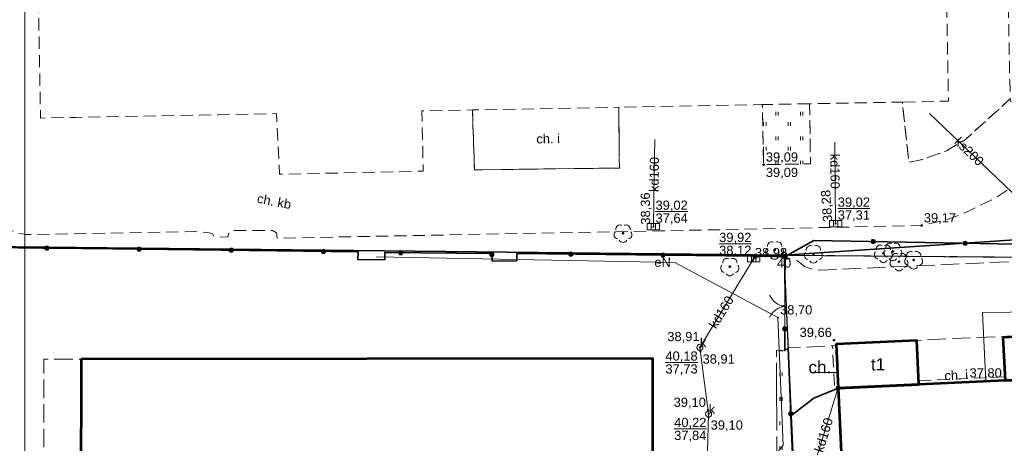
# Model space of a CAD drawing. Header units: millimetres. Extents: x 6503307 to 6504695, y 5886099 to 5887123.
# Tile 44 of 77: x 6503992 to 6504072, y 5886289 to 5886324. Entities that reach past the tile are written whole.
import ezdxf
from ezdxf.enums import TextEntityAlignment as Align

# ---------------------------------------------------------------- set-up
doc = ezdxf.new("R2010")
doc.units = ezdxf.units.MM
for name, pattern in [('BUUT04', [200000, 0, -100000, 0, -100000]), ('EGBU01', [2, 0.5, -0.5, 0.5, -0.5]), ('OTKC_A05', [1.5, 1, -0.5]), ('OTKJ_A05', [2, 1.5, -0.5]), ('OTKU_A05', [2, 1.5, -0.5]), ('OTZT_A05', [1.5, 1, -0.5])]:
    doc.linetypes.add(name, pattern=pattern)
for name, color, linetype, lineweight in [('1_KONST', 5, 'Continuous', 20), ('Budynki EGiB', 18, 'Continuous', 0), ('Działki', 18, 'Continuous', 0), ('isa_V10520003E16E075_TUsr', 7, 'Continuous', 25), ('isa_V10520003E16E075_TUsr_19165818BF56C1D4', 5, 'OTKJ_A05', 25), ('Komunikacja (obszary)', 18, 'Continuous', 0), ('Ogrodzenia', 18, 'Continuous', 0), ('Pikiety', 18, 'Continuous', 0), ('Przewody elektroenergetyczne', 1, 'Continuous', 0), ('Przewody wodociągowe', 5, 'Continuous', 0), ('Punkty graniczne', 18, 'Continuous', 0), ('Punkty graniczne - numery', 7, 'Continuous', 0), ('Urządzenia towarzyszące (linie)', 18, 'Continuous', 0), ('Zagospodarowanie terenu (obszary)', 18, 'Continuous', 0)]:
    doc.layers.add(name, color=color, linetype=linetype, lineweight=lineweight)
for name, color, linetype, lineweight, true_color in [('Przewody kanalizacyjne', 7, 'Continuous', 0, 0x803300), ('Punkty o określonej wysokości', 7, 'Continuous', 0, 0x803300), ('Urządzenia związane z siecią (punkty)', 7, 'Continuous', 0, 0x803300), ('Użytki gruntowe', 7, 'Continuous', 0, 0x008000), ('Zagospodarowanie terenu (punkty)', 7, 'Continuous', 0, 0x008000)]:
    doc.layers.add(name, color=color, linetype=linetype, lineweight=lineweight, true_color=true_color)
doc.styles.add('DOMYSLNA_CZCIONKA', font='arial.ttf')

# ---------------------------------------------------------------- blocks, each defined once
blk = doc.blocks.new('OTRS_P05')
at = {"layer": 'isa_V10520003E16E075_TUsr', "true_color": 0x0a0909}
h = blk.add_hatch(color=18, dxfattribs=at)
h.dxf.hatch_style = 1
h.paths.add_polyline_path([(0.09, 0, 1), (-0.09, 0, 1)])
at = {"layer": 'isa_V10520003E16E075_TUsr', "color": 18, "true_color": 0x0a0909}
blk.add_lwpolyline([(0.09, 0, 1), (-0.09, 0, 1)], format="xyb", close=True, dxfattribs=at)
at = {"layer": 'isa_V10520003E16E075_TUsr_19165818BF56C1D4', "color": 18, "true_color": 0x0a0909}
blk.add_circle((0, 0), 0.09, dxfattribs=at)
blk = doc.blocks.new('OTZL_P05')
at = {"layer": 'isa_V10520003E16E075_TUsr', "true_color": 0x008000}
h = blk.add_hatch(color=96, dxfattribs=at)
h.dxf.hatch_style = 1
h.paths.add_polyline_path([(0.1, 0, 1), (-0.1, 0, 1)])
h.paths.add_polyline_path([(0.01, 0, 1), (-0.01, 0, 1)], flags=16)
at = {"color": 96, "linetype": 'Continuous', "lineweight": 18, "true_color": 0x008000}
blk.add_circle((0, 0), 0.01, dxfattribs=at)
for centre, start, end in [((-0.76, -0.25), 138, 258), ((-0.47, 0.65), 66, 186), ((0.47, 0.65), 354, 114), ((0.76, -0.25), 282, 42), ((0, -0.8), 210, 330)]:
    blk.add_arc(centre, 0.7, start, end, dxfattribs=at)
at = {"layer": 'isa_V10520003E16E075_TUsr', "color": 96, "true_color": 0x008000}
for points in [[(0.1, 0, 1), (-0.1, 0, 1)], [(0.01, 0, 1), (-0.01, 0, 1)]]:
    blk.add_lwpolyline(points, format="xyb", close=True, dxfattribs=at)
at = {"layer": 'isa_V10520003E16E075_TUsr_19165818BF56C1D4', "color": 96, "true_color": 0x008000}
blk.add_circle((0, 0), 0.1, dxfattribs=at)
blk = doc.blocks.new('SUKK_P05')
at = {"color": 36, "linetype": 'Continuous', "lineweight": 18, "true_color": 0x803300}
for p, q in [((-1, 0.5), (-1, -0.5)), ((1, 0.5), (-1, 0.5)), ((-0.35, 0.5), (-0.35, -0.5)), ((0.35, 0.5), (0.35, -0.5)), ((1, -0.5), (1, 0.5)), ((-1, -0.5), (1, -0.5))]:
    blk.add_line(p, q, dxfattribs=at)
blk = doc.blocks.new('SUKS_P05')
at = {"color": 36, "linetype": 'Continuous', "lineweight": 18, "true_color": 0x803300}
blk.add_circle((0, 0), 0.5, dxfattribs=at)
blk = doc.blocks.new('SUPS01_08')
at = {"lineweight": 18, "true_color": 0x0000ff}
h = blk.add_hatch(color=5, dxfattribs=at)
h.dxf.hatch_style = 1
h.paths.add_polyline_path([(0.09, 0, 1), (-0.09, 0, 1)])
at = {"color": 18, "lineweight": 18, "true_color": 0x0a0909}
blk.add_circle((0, 0), 0.09, dxfattribs=at)
blk = doc.blocks.new('SUPS01_05')
at = {"lineweight": 18, "true_color": 0x803300}
h = blk.add_hatch(color=36, dxfattribs=at)
h.dxf.hatch_style = 1
h.paths.add_polyline_path([(-0.09, 0, 1), (0.09, 0, 1)])
at = {"color": 18, "lineweight": 18, "true_color": 0x0a0909}
blk.add_circle((0, 0), 0.09, dxfattribs=at)
blk = doc.blocks.new('SUPS01_03')
at = {"lineweight": 18, "true_color": 0xff0000}
h = blk.add_hatch(color=1, dxfattribs=at)
h.dxf.hatch_style = 1
h.paths.add_polyline_path([(0.09, 0, 1), (-0.09, 0, 1)])
at = {"color": 18, "lineweight": 18, "true_color": 0x0a0909}
blk.add_circle((0, 0), 0.09, dxfattribs=at)
blk = doc.blocks.new('OTOO_L05')
at = {"linetype": 'BUUT04', "lineweight": 18, "true_color": 0x000000}
h = blk.add_hatch(color=18, dxfattribs=at)
h.dxf.hatch_style = 1
h.paths.add_polyline_path([(-0.58, 0, 1), (0.58, 0, 1)])
at = {"color": 18, "true_color": 0x0a0909}
blk.add_circle((0, 0), 0.58, dxfattribs=at)
blk = doc.blocks.new('EGPG_PS05')
at = {"color": 18, "linetype": 'Continuous', "lineweight": 18, "true_color": 0x000000}
blk.add_circle((0, 0), 0.5, dxfattribs=at)

msp = doc.modelspace()

# ---------------------------------------------------------------- hatches: boundary and pattern name
at = {"layer": 'Zagospodarowanie terenu (obszary)'}
h = msp.add_hatch(dxfattribs=at)
h.set_pattern_fill('OTZT', color=0, scale=0.2, style=0, pattern_type=0)
h.set_pattern_definition([(90, (6504052.6566, 5886313.237), (-2, 1e-16), [0.3, -1.7]), (90, (6504052.8566, 5886313.237), (-2, 1e-16), [0.3, -1.7]), (90, (6504053.6566, 5886312.087), (-2, 1e-16), [0.3, -1.7]), (90, (6504053.8566, 5886312.087), (-2, 1e-16), [0.3, -1.7])])
h.paths.add_polyline_path([(6504056.40594, 5886317.04763), (6504052.5566, 5886316.97621), (6504052.66399, 5886312.08706), (6504056.47399, 5886312.15706)], flags=0)
h = msp.add_hatch(dxfattribs=at)
h.set_pattern_fill('OTZT', color=0, scale=0.2, style=0, pattern_type=0)
h.set_pattern_definition([(90, (6504052.974, 5886222.027), (-2, 1e-16), [0.3, -1.7]), (90, (6504053.174, 5886222.027), (-2, 1e-16), [0.3, -1.7]), (90, (6504053.974, 5886220.877), (-2, 1e-16), [0.3, -1.7]), (90, (6504054.174, 5886220.877), (-2, 1e-16), [0.3, -1.7])])
h.paths.add_polyline_path([(6504054.87581, 5886225.09706), (6504054.89399, 5886224.65706), (6504054.96399, 5886222.47706), (6504052.89399, 5886222.37706), (6504052.87399, 5886220.87706), (6504057.98399, 5886221.57706), (6504058.04161, 5886221.58711), (6504057.87417, 5886225.09706), (6504056.41399, 5886255.74706), (6504055.98399, 5886255.73706), (6504055.85399, 5886258.31706), (6504056.32399, 5886258.36706), (6504054.87906, 5886291.65916), (6504054.65399, 5886297.17706), (6504054.37399, 5886296.94706), (6504053.71399, 5886296.97706), (6504053.74399, 5886280.93706), (6504053.74399, 5886260.87706), (6504053.75399, 5886248.40706), (6504053.78399, 5886241.71706), (6504053.78399, 5886234.91706), (6504053.83399, 5886233.72706), (6504054.07399, 5886232.78706), (6504054.58399, 5886232.15706)], flags=0)

# ---------------------------------------------------------------- linework, layer by layer
at = {"color": 0, "lineweight": 18}
for centre, radius, start, end in [((6504054.55435, 5886302.08056), 1.52845, 203.3078058, 263.5802524), ((6504054.54844, 5886299.03916), 1.53144, 96.1846721, 156.3273152)]:
    msp.add_arc(centre, radius, start, end, dxfattribs=at)
at = {"layer": '1_KONST', "color": 0}
msp.add_lwpolyline([(6503992.56321, 5886216.63376), (6504188.49188, 5886216.6431), (6504188.49188, 5886359.54232), (6503992.56321, 5886359.54232)], close=True, dxfattribs=at)
at = {"layer": 'Budynki EGiB', "color": 7, "linetype": 'Continuous', "lineweight": 53, "flags": 128}
for points in [[(6504072.12399, 5886298.01706), (6504072.29438, 5886294.5092), (6504083.06399, 5886294.98706), (6504082.88399, 5886298.55706), (6504072.12399, 5886298.01706)], [(6504058.56399, 5886297.46706), (6504058.72399, 5886293.90706), (6504065.28394, 5886294.19814), (6504065.11399, 5886297.77706), (6504058.56399, 5886297.46706)], [(6503997.14399, 5886296.25706), (6503997.13399, 5886285.02706), (6503994.12399, 5886285.02706), (6503994.17399, 5886260.13706), (6504011.02399, 5886260.15706), (6504043.70399, 5886260.13706), (6504043.65396, 5886296.32137), (6503997.14399, 5886296.25706)], [(6504058.72399, 5886293.90706), (6504059.88399, 5886269.04706), (6504084.20399, 5886270.15706), (6504083.06399, 5886294.98706), (6504072.29438, 5886294.5092), (6504065.28394, 5886294.19814), (6504058.72399, 5886293.90706)]]:
    msp.add_lwpolyline(points, close=True, dxfattribs=at)
at = {"layer": 'Działki', "color": 0, "linetype": 'Continuous', "lineweight": 25, "flags": 128}
for points in [[(6503986.01399, 5886362.73706), (6503986.11399, 5886354.49706), (6503986.74399, 5886305.44706), (6504054.32399, 5886304.71706), (6504099.63399, 5886307.73706), (6504102.39399, 5886310.92706), (6504100.55399, 5886334.66706), (6504079.10399, 5886333.05706), (6504076.75399, 5886364.41706), (6504039.50399, 5886363.72706), (6503986.01399, 5886362.73706)], [(6504054.32399, 5886304.71706), (6504102.90399, 5886304.31706), (6504102.39399, 5886310.92706), (6504099.63399, 5886307.73706), (6504054.32399, 5886304.71706)]]:
    msp.add_lwpolyline(points, close=True, dxfattribs=at)
at = {"layer": 'Działki', "color": 0, "linetype": 'ByBlock', "lineweight": 25, "flags": 128}
msp.add_lwpolyline([(6503986.74399, 5886305.44706), (6503986.98399, 5886284.09706), (6503987.11399, 5886272.49706), (6503987.28399, 5886260.13706), (6504056.36399, 5886260.13706), (6504054.32399, 5886304.71706), (6503986.74399, 5886305.44706)], close=True, dxfattribs=at)
at = {"layer": 'Komunikacja (obszary)', "color": 0, "linetype": 'OTKC_A05', "lineweight": 18, "flags": 128}
for points in [[(6504074.25399, 5886311.35706), (6504074.23399, 5886311.69706), (6504072.71399, 5886317.43706), (6504069.08399, 5886314.14706), (6504068.37312, 5886313.72), (6504067.52712, 5886313.21176), (6504066.75784, 5886312.93118), (6504065.92399, 5886312.62706), (6504065.32821, 5886312.46689), (6504064.47399, 5886312.28706), (6504063.94464, 5886317.1875), (6504056.40594, 5886317.04763), (6504056.47399, 5886312.15706), (6504052.66399, 5886312.08706), (6504052.5566, 5886316.97621), (6504040.87861, 5886316.75954), (6504040.93399, 5886311.81706), (6504029.14399, 5886311.66706), (6504028.98066, 5886316.53879), (6504024.87136, 5886316.46255), (6504024.97399, 5886311.55706), (6504013.29399, 5886311.30706), (6504013.0434, 5886316.2431), (6504008.30422, 5886316.15517), (6503996.77392, 5886315.94124), (6503993.85399, 5886315.88706), (6503993.55208, 5886332.12922), (6503991.89347, 5886332.09839), (6503991.63595, 5886345.95481), (6503993.29452, 5886345.98564), (6503993.15975, 5886352.67706), (6503993.06399, 5886358.38706), (6503987.91383, 5886358.28834), (6503987.96399, 5886358.13706), (6503988.16399, 5886348.81706), (6503987.72399, 5886348.80706), (6503987.73399, 5886347.75706), (6503988.15399, 5886347.77706), (6503988.55399, 5886326.29706), (6503988.08399, 5886326.27706), (6503988.07399, 5886325.13706), (6503988.61399, 5886325.15706), (6503988.85399, 5886315.62706), (6503989.02399, 5886309.65706), (6503989.3044, 5886308.82234), (6503989.7412, 5886308.07194), (6503990.3292, 5886307.43074), (6503991.0488, 5886306.91834), (6503991.8468, 5886306.57114), (6503992.6868, 5886306.40034), (6503993.46399, 5886306.39706), (6504006.36399, 5886306.64706), (6504007.56399, 5886306.53706), (6504007.82399, 5886306.45706), (6504007.95399, 5886306.23706), (6504009.07399, 5886306.19706), (6504009.18399, 5886306.62706), (6504009.45292, 5886306.71798), (6504012.70399, 5886306.73706), (6504013.05399, 5886306.54706), (6504013.08399, 5886306.10706), (6504044.25399, 5886306.69706), (6504065.51399, 5886307.13706), (6504067.47112, 5886307.56976), (6504069.17399, 5886308.22706), (6504071.44712, 5886309.33376), (6504073.36512, 5886310.62176), (6504074.25399, 5886311.35706)], [(6504067.13073, 5886347.55917), (6504067.17204, 5886345.33703), (6504067.42762, 5886331.58713), (6504067.44119, 5886330.85701), (6504067.68228, 5886317.88703), (6504067.69399, 5886317.25706), (6504063.94464, 5886317.1875), (6504064.47399, 5886312.28706), (6504065.32821, 5886312.46689), (6504065.92399, 5886312.62706), (6504066.75784, 5886312.93118), (6504067.52712, 5886313.21176), (6504068.37312, 5886313.72), (6504069.08399, 5886314.14706), (6504072.71399, 5886317.43706), (6504072.12399, 5886347.65706), (6504067.13073, 5886347.55917)], [(6504028.98066, 5886316.53879), (6504029.14399, 5886311.66706), (6504040.93399, 5886311.81706), (6504040.87861, 5886316.75954), (6504028.98066, 5886316.53879)], [(6504072.27942, 5886294.81704), (6504065.26976, 5886294.49675), (6504065.28394, 5886294.19814), (6504072.29438, 5886294.5092), (6504072.27942, 5886294.81704)]]:
    msp.add_lwpolyline(points, close=True, dxfattribs=at)
at = {"layer": 'Komunikacja (obszary)', "color": 7, "linetype": 'OTKU_A05', "lineweight": 0, "flags": 128}
for points in [[(6503994.12746, 5886225.09706), (6503994.17399, 5886260.13706), (6503994.12399, 5886285.02706), (6503994.12399, 5886296.25706), (6503997.14399, 5886296.25706), (6504043.65396, 5886296.32137), (6504043.70399, 5886260.13706), (6504043.68537, 5886225.09706), (6504043.68399, 5886222.50706), (6504052.89399, 5886222.37706), (6504054.96399, 5886222.47706), (6504054.89399, 5886224.65706), (6504054.87581, 5886225.09706), (6504054.58399, 5886232.15706), (6504054.07399, 5886232.78706), (6504053.83399, 5886233.72706), (6504053.78399, 5886234.91706), (6504053.78399, 5886241.71706), (6504053.75399, 5886248.40706), (6504053.74399, 5886260.87706), (6504053.74399, 5886280.93706), (6504053.71399, 5886296.97706), (6504054.37399, 5886296.94706), (6504054.39399, 5886304.58706), (6504045.43399, 5886304.72706), (6504032.59399, 5886304.84706), (6504032.58399, 5886304.26706), (6504030.57399, 5886304.24706), (6504030.54399, 5886304.86706), (6504021.86399, 5886304.92706), (6504021.84399, 5886304.34706), (6504019.64399, 5886304.36706), (6504019.63399, 5886304.96706), (6503999.72399, 5886305.24706), (6503987.13399, 5886305.30706), (6503987.08403, 5886300.9504), (6503987.32399, 5886300.97706), (6503987.38399, 5886298.53706), (6503986.81399, 5886298.55706), (6503986.84485, 5886296.46511), (6503986.84718, 5886296.30723), (6503986.89399, 5886296.30706), (6503988.94399, 5886296.29706), (6503989.03399, 5886266.70706), (6503989.08399, 5886243.58706), (6503989.11849, 5886225.09706), (6503989.12399, 5886222.14706), (6503989.56399, 5886220.51706), (6503990.18399, 5886219.57706), (6503991.15399, 5886218.58706), (6503992.20399, 5886217.91706), (6503992.22399, 5886217.27706), (6503992.22399, 5886215.74706), (6503992.23509, 5886215.56147), (6503993.62676, 5886215.55435), (6503993.83415, 5886215.55329), (6503995.42976, 5886215.54512), (6504001.12667, 5886215.51594), (6504004.36507, 5886215.49936), (6504004.64773, 5886215.49791), (6504004.80724, 5886215.4971), (6504004.99425, 5886215.49899), (6504005.16216, 5886215.50079), (6504005.30671, 5886215.50234), (6504005.47605, 5886215.50415), (6504005.62271, 5886215.50572), (6504005.73187, 5886215.50689), (6504005.87077, 5886215.50837), (6504006.27883, 5886215.51274), (6504006.56264, 5886215.51578), (6504006.82943, 5886215.51864), (6504007.09973, 5886215.52153), (6504007.36578, 5886215.52438), (6504007.63609, 5886215.52727), (6504007.90217, 5886215.53012), (6504008.01283, 5886215.5313), (6504008.27814, 5886215.53414), (6504008.54276, 5886215.53698), (6504008.63221, 5886215.53794), (6504009.94605, 5886215.552), (6504010.26397, 5886222.49358), (6503994.12399, 5886222.48706), (6503994.12746, 5886225.09706)], [(6504054.32399, 5886304.71706), (6504056.36399, 5886260.13706), (6504058.21399, 5886219.79706), (6504058.38399, 5886215.16706), (6504108.71399, 5886220.35706), (6504102.90399, 5886304.31706), (6504054.32399, 5886304.71706)]]:
    msp.add_lwpolyline(points, close=True, dxfattribs=at)
at = {"layer": 'Komunikacja (obszary)', "color": 0, "linetype": 'OTKJ_A05', "lineweight": 18, "flags": 128}
msp.add_lwpolyline([(6504104.50399, 5886305.73706), (6504104.00399, 5886305.53706), (6504098.26399, 5886305.26706), (6504085.15399, 5886304.75706), (6504079.67147, 5886304.50836), (6504070.16399, 5886304.07706), (6504057.20399, 5886303.50706), (6504056.60399, 5886303.56706), (6504055.99399, 5886303.80706), (6504055.40399, 5886304.26706), (6504054.82399, 5886304.45706), (6504054.42399, 5886304.49706), (6504054.39399, 5886304.58706), (6504054.37399, 5886296.94706), (6504054.65399, 5886297.17706), (6504058.26928, 5886297.34521), (6504058.52399, 5886297.35706), (6504058.51399, 5886297.49706), (6504082.83399, 5886298.60706), (6504089.28399, 5886298.74706), (6504098.14399, 5886299.10706), (6504099.58399, 5886299.33706), (6504105.08399, 5886299.51706), (6504104.50399, 5886305.73706)], close=True, dxfattribs=at)
at = {"layer": 'Komunikacja (obszary)', "color": 18, "linetype": 'OTKC_A05', "lineweight": 18, "true_color": 0x000000, "flags": 128}
msp.add_lwpolyline([(6504058.72399, 5886293.90706), (6504058.5688, 5886297.36008), (6504058.52399, 5886297.35706), (6504058.26928, 5886297.34521), (6504058.42399, 5886293.89406), (6504058.72399, 5886293.90706)], close=True, dxfattribs=at)
at = {"layer": 'Komunikacja (obszary)', "color": 18, "linetype": 'Continuous', "lineweight": 0, "true_color": 0x000000, "flags": 128}
msp.add_lwpolyline([(6504056.62728, 5886295.17293), (6504058.54884, 5886295.17293), (6504058.54884, 5886295.17293)], dxfattribs=at)
at = {"layer": 'Ogrodzenia', "color": 0, "linetype": 'Continuous', "lineweight": 35, "flags": 128}
for points in [[(6503986.86399, 5886305.37706), (6503987.08399, 5886305.37706), (6503999.72399, 5886305.24706), (6504019.67399, 5886304.99706), (6504019.64399, 5886304.36706), (6504021.84399, 5886304.34706), (6504021.86399, 5886304.92706), (6504030.54399, 5886304.86706), (6504030.57399, 5886304.24706), (6504032.58399, 5886304.26706), (6504032.59399, 5886304.84706), (6504054.40399, 5886304.60706), (6504054.38829, 5886302.40632)], [(6504054.40399, 5886304.60706), (6504056.74399, 5886305.91706), (6504079.24399, 5886305.49706), (6504079.25399, 5886305.00706), (6504102.71399, 5886305.71706)], [(6504054.37863, 5886298.71706), (6504054.37399, 5886296.94706), (6504054.65399, 5886297.17706), (6504054.78399, 5886293.90706), (6504054.87906, 5886291.65916), (6504055.54399, 5886275.93706), (6504056.32399, 5886258.36706), (6504055.85399, 5886258.31706), (6504055.98399, 5886255.73706), (6504056.41399, 5886255.74706), (6504057.01399, 5886242.91706), (6504057.51399, 5886232.64706), (6504057.87417, 5886225.09706), (6504058.12299, 5886219.88106)], [(6504058.72399, 5886293.90706), (6504056.73399, 5886293.07706), (6504054.87906, 5886291.65916)]]:
    msp.add_lwpolyline(points, dxfattribs=at)
at = {"layer": 'Ogrodzenia', "color": 0, "linetype": 'Continuous', "lineweight": 18, "flags": 128}
msp.add_lwpolyline([(6504054.37863, 5886298.71706), (6504054.38829, 5886302.40632)], dxfattribs=at)
at = {"layer": 'Przewody elektroenergetyczne', "color": 1, "linetype": 'Continuous', "lineweight": 18, "true_color": 0xff0000, "flags": 128}
msp.add_lwpolyline([(6504043.66399, 5886288.40706), (6504053.57399, 5886288.39706), (6504054.24399, 5886289.24706), (6504053.82399, 5886299.64706), (6504045.44399, 5886304.12706), (6504021.17399, 5886304.57706)], dxfattribs=at)
at = {"layer": 'Przewody kanalizacyjne', "color": 36, "linetype": 'Continuous', "lineweight": 18, "true_color": 0x803300, "flags": 128}
for points in [[(6504072.87399, 5886309.81706), (6504066.16399, 5886316.24706)], [(6504043.80399, 5886314.14706), (6504043.76265, 5886311.475), (6504043.69399, 5886307.03706)], [(6504058.44399, 5886313.90706), (6504058.48264, 5886310.25252), (6504058.51399, 5886307.28706)], [(6504047.47399, 5886297.21706), (6504051.84399, 5886304.41706)], [(6504047.48399, 5886269.05706), (6504048.02399, 5886275.52706), (6504047.67399, 5886282.33706), (6504048.02399, 5886285.69706), (6504048.18399, 5886291.80706), (6504047.47399, 5886297.21706)], [(6504058.72399, 5886293.90706), (6504058.65399, 5886293.67706), (6504056.55399, 5886286.90706)]]:
    msp.add_lwpolyline(points, dxfattribs=at)
at = {"layer": 'Przewody wodociągowe', "color": 5, "linetype": 'Continuous', "lineweight": 18, "true_color": 0x0000ff, "flags": 128}
msp.add_lwpolyline([(6504091.87399, 5886288.91706), (6504091.87399, 5886288.93706), (6504091.76399, 5886290.21706), (6504091.61399, 5886291.90706), (6504088.95399, 5886292.21706), (6504088.50399, 5886300.26706), (6504070.46399, 5886300.05706), (6504070.72399, 5886294.43706)], dxfattribs=at)
at = {"layer": 'Punkty graniczne - numery'}
msp.add_point((6504054.32399, 5886304.71706), dxfattribs=at)
at = {"layer": 'Punkty o określonej wysokości', "color": 36, "linetype": 'Continuous', "lineweight": 0, "true_color": 0x803300, "flags": 128}
for points in [[(6504058.69077, 5886308.51527), (6504061.3127, 5886308.51527)], [(6504043.87077, 5886308.26527), (6504046.4927, 5886308.26527)], [(6504049.04529, 5886305.64527), (6504051.66722, 5886305.64527)], [(6504044.67529, 5886295.98885), (6504047.29722, 5886295.98885)], [(6504045.38529, 5886290.57885), (6504048.00722, 5886290.57885)]]:
    msp.add_lwpolyline(points, dxfattribs=at)
at = {"layer": 'Urządzenia towarzyszące (linie)', "color": 18, "linetype": 'Continuous', "lineweight": 18, "true_color": 0x000000, "flags": 128}
msp.add_lwpolyline([(6504045.44399, 5886304.12706), (6504053.82399, 5886299.64706), (6504054.24399, 5886289.24706), (6504053.57399, 5886288.39706), (6504043.77399, 5886288.40706)], dxfattribs=at)
at = {"layer": 'Użytki gruntowe', "color": 96, "linetype": 'EGBU01', "lineweight": 18, "true_color": 0x008000, "flags": 128}
for points in [[(6503986.01399, 5886362.73706), (6503986.11399, 5886354.49706), (6503986.74399, 5886305.44706), (6503990.46399, 5886305.40706), (6504054.32399, 5886304.71706), (6504099.63399, 5886307.73706), (6504102.39399, 5886310.92706), (6504100.55399, 5886334.66706), (6504079.10399, 5886333.05706), (6504076.75399, 5886364.41706), (6504039.50399, 5886363.72706), (6503986.01399, 5886362.73706)], [(6504099.63399, 5886307.73706), (6504054.32399, 5886304.71706), (6504102.90399, 5886304.31706), (6504102.39399, 5886310.92706), (6504099.63399, 5886307.73706)], [(6503986.74399, 5886305.44706), (6503986.98399, 5886284.09706), (6503987.11399, 5886272.49706), (6503987.28399, 5886260.13706), (6504056.36399, 5886260.13706), (6504054.32399, 5886304.71706), (6503990.46399, 5886305.40706), (6503986.74399, 5886305.44706)], [(6504054.32399, 5886304.71706), (6504056.36399, 5886260.13706), (6504058.21399, 5886219.79706), (6504058.38399, 5886215.16706), (6504108.71399, 5886220.35706), (6504102.90399, 5886304.31706), (6504054.32399, 5886304.71706)]]:
    msp.add_lwpolyline(points, close=True, dxfattribs=at)
at = {"layer": 'Zagospodarowanie terenu (obszary)', "color": 0, "linetype": 'OTZT_A05', "lineweight": 18, "flags": 128}
for points in [[(6504056.40594, 5886317.04763), (6504052.5566, 5886316.97621), (6504052.66399, 5886312.08706), (6504056.47399, 5886312.15706), (6504056.40594, 5886317.04763)], [(6504054.87581, 5886225.09706), (6504054.89399, 5886224.65706), (6504054.96399, 5886222.47706), (6504052.89399, 5886222.37706), (6504052.87399, 5886220.87706), (6504057.98399, 5886221.57706), (6504058.04161, 5886221.58711), (6504057.87417, 5886225.09706), (6504056.41399, 5886255.74706), (6504055.98399, 5886255.73706), (6504055.85399, 5886258.31706), (6504056.32399, 5886258.36706), (6504054.87906, 5886291.65916), (6504054.65399, 5886297.17706), (6504054.37399, 5886296.94706), (6504053.71399, 5886296.97706), (6504053.74399, 5886280.93706), (6504053.74399, 5886260.87706), (6504053.75399, 5886248.40706), (6504053.78399, 5886241.71706), (6504053.78399, 5886234.91706), (6504053.83399, 5886233.72706), (6504054.07399, 5886232.78706), (6504054.58399, 5886232.15706), (6504054.87581, 5886225.09706)]]:
    msp.add_lwpolyline(points, close=True, dxfattribs=at)

# ---------------------------------------------------------------- block references
at = {"layer": 'Ogrodzenia', "color": 18, "true_color": 0x000000, "yscale": 0.3, "zscale": 0.3}
for p, xscale, rotation in [((6503994.36361, 5886305.30219), 0.3, 359.410744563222), ((6504001.86316, 5886305.22026), 0.3, 359.2820453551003), ((6504009.36257, 5886305.12628), 0.3, 359.2820453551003), ((6504061.56142, 5886305.82714), 0.2999999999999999, 358.9306029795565), ((6504069.06011, 5886305.68716), 0.2999999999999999, 358.9306029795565), ((6504016.86198, 5886305.0323), 0.3, 359.2820453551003), ((6504023.14058, 5886304.91824), 0.3, 359.603952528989), ((6504030.54865, 5886304.77077), 0.3, 272.7702158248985), ((6504036.97923, 5886304.79881), 0.3, 359.3695354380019), ((6504044.47877, 5886304.71628), 0.3, 359.3695354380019), ((6504051.97832, 5886304.63375), 0.3, 359.3695354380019), ((6504054.40399, 5886304.60706), 0.3, 29.24136984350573), ((6504054.37863, 5886298.71706), 0.2999999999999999, 89.85001138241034), ((6504058.72399, 5886293.90706), 0.3, 22.64030580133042), ((6504054.87252, 5886291.81387), 0.3, 272.4217506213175)]:
    msp.add_blockref('OTOO_L05', p, dxfattribs=dict(at, xscale=xscale, rotation=rotation))
at = {"layer": 'Pikiety', "color": 18, "true_color": 0x000000, "xscale": 0.5, "yscale": 0.5, "zscale": 0.5}
for p in [(6504052.66399, 5886312.08706), (6504052.66399, 5886312.08706), (6504065.51399, 5886307.13706), (6504058.387, 5886297.80806)]:
    msp.add_blockref('OTRS_P05', p, dxfattribs=at)
at = {"layer": 'Punkty graniczne', "color": 18, "true_color": 0x000000, "xscale": 0.5, "yscale": 0.5, "zscale": 0.5}
msp.add_blockref('EGPG_PS05', (6504054.32399, 5886304.71706), dxfattribs=at)
at = {"layer": 'Punkty o określonej wysokości', "color": 36, "true_color": 0x803300, "yscale": 0.5, "zscale": 0.5}
for p, xscale, rotation in [((6504043.69399, 5886307.03706), 0.5, 90.70000000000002), ((6504058.51399, 5886307.28706), 0.4999999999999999, 94)]:
    msp.add_blockref('SUPS01_05', p, dxfattribs=dict(at, xscale=xscale, rotation=rotation))
at = {"layer": 'Punkty o określonej wysokości', "color": 36, "true_color": 0x803300, "xscale": 0.5, "yscale": 0.5, "zscale": 0.5}
for p in [(6504043.69399, 5886307.03706), (6504058.51399, 5886307.28706), (6504051.77714, 5886304.30692), (6504051.84399, 5886304.41706), (6504047.62807, 5886297.47091), (6504047.47399, 5886297.21706), (6504047.51608, 5886296.8964), (6504048.14265, 5886292.1221), (6504048.18399, 5886291.80706), (6504048.1766, 5886291.52453)]:
    msp.add_blockref('SUPS01_05', p, dxfattribs=at)
at = {"layer": 'Punkty o określonej wysokości', "color": 1, "true_color": 0xff0000, "xscale": 0.5, "yscale": 0.5, "zscale": 0.5}
msp.add_blockref('SUPS01_03', (6504053.82199, 5886299.64306), dxfattribs=at)
at = {"layer": 'Punkty o określonej wysokości', "color": 5, "true_color": 0x0000ff, "xscale": 0.5, "yscale": 0.5, "zscale": 0.5}
msp.add_blockref('SUPS01_08', (6504070.72065, 5886294.43937), dxfattribs=at)
at = {"layer": 'Urządzenia związane z siecią (punkty)', "color": 36, "true_color": 0x803300, "xscale": 0.5, "yscale": 0.5, "zscale": 0.5}
for name, p in [('SUKK_P05', (6504043.69399, 5886307.03706)), ('SUKK_P05', (6504051.84399, 5886304.41706)), ('SUKS_P05', (6504047.47399, 5886297.21706)), ('SUKS_P05', (6504048.18399, 5886291.80706))]:
    msp.add_blockref(name, p, dxfattribs=at)
at = {"layer": 'Urządzenia związane z siecią (punkty)', "color": 36, "true_color": 0x803300, "xscale": 0.5, "yscale": 0.5, "zscale": 0.5, "rotation": 0.2}
msp.add_blockref('SUKK_P05', (6504058.51399, 5886307.28706), dxfattribs=at)
at = {"layer": 'Zagospodarowanie terenu (punkty)', "color": 96, "true_color": 0x008000, "xscale": 0.5, "yscale": 0.5, "zscale": 0.5}
for p in [(6504041.224, 5886306.50706), (6504053.554, 5886305.13706), (6504056.714, 5886304.82706), (6504062.404, 5886304.87706), (6504063.174, 5886305.02706), (6504049.914, 5886303.78706), (6504063.674, 5886304.19706), (6504064.864, 5886304.33706)]:
    msp.add_blockref('OTZL_P05', p, dxfattribs=at)

# ---------------------------------------------------------------- texts
at = {"layer": 'Działki', "color": 7, "lineweight": 0, "style": 'DOMYSLNA_CZCIONKA'}
for s, p in [('ch. i', (6504057.58806, 5886295.60407)), ('t1', (6504061.97698, 5886295.83706))]:
    msp.add_text(s, height=1, dxfattribs=at).set_placement(p, align=Align.MIDDLE_CENTER)
at = {"layer": 'Komunikacja (obszary)', "color": 18, "true_color": 0x0a0909, "style": 'DOMYSLNA_CZCIONKA'}
for s, rotation, p in [('ch. i', 1, (6504035.13796, 5886314.20626)), ('ch. kb', 349.1525191, (6504012.85514, 5886309.09924))]:
    msp.add_text(s, height=0.75, rotation=rotation, dxfattribs=at).set_placement(p, align=Align.MIDDLE_CENTER)
at = {"layer": 'Komunikacja (obszary)', "color": 0, "style": 'DOMYSLNA_CZCIONKA'}
msp.add_text('ch. i', height=0.75, rotation=3, dxfattribs=at).set_placement((6504068.32515, 5886294.96312), align=Align.MIDDLE_CENTER)
at = {"layer": 'Pikiety', "color": 0, "style": 'DOMYSLNA_CZCIONKA'}
for s, p in [('39,09', (6504054.15174, 5886312.71455)), ('39,09', (6504054.15174, 5886311.45957)), ('39,17', (6504067.00174, 5886307.76455)), ('39,66', (6504056.89925, 5886298.43555))]:
    msp.add_text(s, height=0.75, dxfattribs=at).set_placement(p, align=Align.MIDDLE_CENTER)
at = {"layer": 'Przewody elektroenergetyczne', "color": 1, "true_color": 0xff0000, "style": 'DOMYSLNA_CZCIONKA'}
msp.add_text('eN', height=0.75, rotation=358.9377772, dxfattribs=at).set_placement((6504044.44551, 5886304.14558), align=Align.MIDDLE_CENTER)
at = {"layer": 'Przewody kanalizacyjne', "color": 36, "true_color": 0x803300, "style": 'DOMYSLNA_CZCIONKA'}
for s, rotation, p in [('ks200', 316.2207299, (6504069.38036, 5886313.16491)), ('kd160', 89.1136382, (6504043.75981, 5886311.29099)), ('kd160', 270.605824, (6504058.46891, 5886311.55078)), ('kd160', 58.7445754, (6504049.21548, 5886300.08633))]:
    msp.add_text(s, height=0.75, rotation=rotation, dxfattribs=at).set_placement(p, align=Align.MIDDLE_CENTER)
at = {"layer": 'Przewody kanalizacyjne', "color": 46, "lineweight": 0, "style": 'DOMYSLNA_CZCIONKA'}
msp.add_text('kd160', height=0.75, rotation=72.7665268, dxfattribs=at).set_placement((6504057.54118, 5886290.08957), align=Align.MIDDLE_CENTER)
at = {"layer": 'Punkty graniczne - numery', "color": 96, "true_color": 0x008000, "style": 'DOMYSLNA_CZCIONKA'}
msp.add_text('40', height=0.75, dxfattribs=at).set_placement((6504054.32399, 5886304.08413), align=Align.MIDDLE_CENTER)
at = {"layer": 'Punkty o określonej wysokości', "color": 36, "true_color": 0x803300, "style": 'DOMYSLNA_CZCIONKA'}
for s, rotation, p in [('38,36', 90.7, (6504043.04837, 5886308.51703)), ('38,28', 94, (6504057.78425, 5886308.72741))]:
    msp.add_text(s, height=0.75, rotation=rotation, dxfattribs=at).set_placement(p, align=Align.MIDDLE_CENTER)
for s, p in [('39,02', (6504060.00174, 5886309.04099)), ('39,02', (6504045.18174, 5886308.79099)), ('37,64', (6504045.18174, 5886307.73955)), ('37,31', (6504060.00174, 5886307.98955)), ('39,92', (6504050.35625, 5886306.17099)), ('38,12', (6504050.35625, 5886305.11955)), ('38,98', (6504053.26489, 5886304.93441)), ('38,91', (6504046.14033, 5886298.09841)), ('40,18', (6504045.98625, 5886296.51457)), ('38,91', (6504049.00382, 5886296.26891)), ('37,73', (6504045.98625, 5886295.46314)), ('39,10', (6504046.65491, 5886292.74959)), ('40,22', (6504046.69625, 5886291.10457)), ('39,10', (6504049.66434, 5886290.89704)), ('37,84', (6504046.69625, 5886290.05314))]:
    msp.add_text(s, height=0.75, dxfattribs=at).set_placement(p, align=Align.MIDDLE_CENTER)
at = {"layer": 'Punkty o określonej wysokości', "color": 1, "true_color": 0xff0000, "style": 'DOMYSLNA_CZCIONKA'}
msp.add_text('38,70', height=0.75, dxfattribs=at).set_placement((6504055.30974, 5886300.27055), align=Align.MIDDLE_CENTER)
at = {"layer": 'Punkty o określonej wysokości', "color": 5, "true_color": 0x0000ff, "style": 'DOMYSLNA_CZCIONKA'}
msp.add_text('37,80', height=0.75, dxfattribs=at).set_placement((6504070.72065, 5886295.14009), align=Align.MIDDLE_CENTER)
at = {"layer": 'Urządzenia związane z siecią (punkty)', "color": 36, "true_color": 0x803300, "style": 'DOMYSLNA_CZCIONKA'}
for p in [(6504047.743, 5886297.59913), (6504048.453, 5886292.18913)]:
    msp.add_text('k', height=0.75, dxfattribs=at).set_placement(p, align=Align.MIDDLE_CENTER)

doc.saveas('drawing.dxf')
